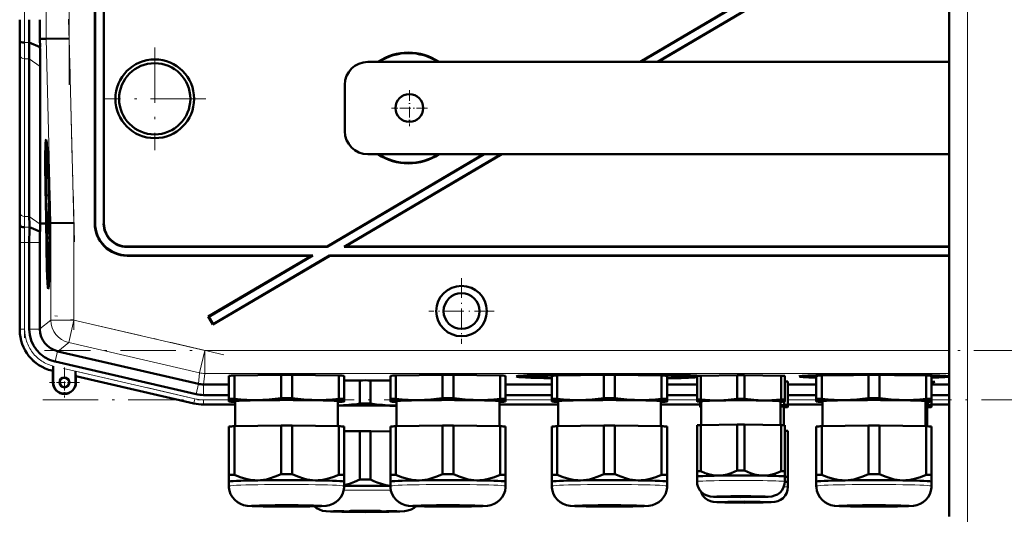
# Model space of a CAD drawing. Extents: x -1351 to 1763, y -1300 to 612.
# Tile 77 of 80: x 1260 to 1473, y 284 to 391. Entities that reach past the tile are written whole.
import ezdxf

# ---------------------------------------------------------------- set-up
doc = ezdxf.new("R2010")
doc.units = 0
doc.linetypes.add('DASHDOT', pattern=[18.5, 12, -3, 0.5, -3])

msp = doc.modelspace()

# ---------------------------------------------------------------- linework, layer by layer
at = {"color": 7, "linetype": 'DASHDOT', "lineweight": 18}
for p, q in [((1465.31, 258.23), (1465.31, 556.43)), ((1270.55, 496.55), (1270.55, 376.6)), ((1260.89, 381.55), (1260.89, 491.61)), ((1270.44, 390.81), (1271.7, 342.59)), ((1289.11, 384.67), (1289.11, 362.48)), ((1300.21, 373.58), (1278.01, 373.58)), ((1271.6, 348.78), (1271.6, 323.51)), ((1260.89, 321.75), (1260.89, 344.31)), ((1304.08, 318.12), (1267.48, 326.57)), ((1682.2, 319.07), (1265.21, 319.07)), ((1269.35, 315.15), (1300.65, 307.92)), ((1264.87, 308.36), (1682.54, 308.36))]:
    msp.add_line(p, q, dxfattribs=at)
at = {"color": 7, "lineweight": 50}
for p, q in [((1461.31, 283.08), (1461.31, 531.58)), ((1276.11, 346.57), (1276.11, 435.58)), ((1276.18, 346.64), (1276.18, 435.65)), ((1278.04, 435.65), (1278.04, 346.5)), ((1278.11, 435.58), (1278.11, 346.57)), ((1454.84, 417.26), (1394.32, 381.58)), ((1454.95, 417.25), (1394.46, 381.58)), ((1456.4, 415.94), (1398.12, 381.58)), ((1456.39, 415.86), (1398.26, 381.58)), ((1259.87, 386.15), (1259.83, 386.58)), ((1264.2, 386.58), (1265.55, 386.6)), ((1264.24, 384.78), (1264.2, 386.58)), ((1270.55, 386.66), (1265.55, 386.6)), ((1264.24, 384.78), (1261.89, 385.75)), ((1259.86, 349.51), (1259.86, 383.65)), ((1259.86, 349.51), (1259.86, 383.65)), ((1261.92, 348.09), (1261.92, 382.23)), ((1264.27, 346.58), (1264.27, 380.57)), ((1461.31, 381.58), (1335.31, 381.58)), ((1330.31, 366.58), (1330.31, 376.58)), ((1265.59, 362.94), (1265.79, 362.99)), ((1360.41, 361.58), (1326.5, 341.58)), ((1360.55, 361.58), (1326.52, 341.51)), ((1364.21, 361.58), (1330.18, 341.51)), ((1364.35, 361.58), (1330.43, 341.58)), ((1335.31, 361.58), (1461.31, 361.58)), ((1266.07, 355.49), (1266.08, 354.64)), ((1266.08, 354.64), (1266.11, 354.64)), ((1266.09, 354.69), (1266.1, 354.9)), ((1266.09, 354.69), (1266.11, 354.69)), ((1266.1, 352.99), (1266.14, 352.99)), ((1266.13, 352.27), (1266.1, 352.99)), ((1266.13, 352.27), (1266.17, 352.27)), ((1266.13, 351.78), (1266.13, 352.27)), ((1266.15, 353.52), (1266.14, 353.86)), ((1266.14, 353.03), (1266.14, 352.71)), ((1266.14, 352.71), (1266.16, 352.76)), ((1266.14, 352.71), (1266.18, 352.71)), ((1266.15, 353.67), (1266.15, 353.52)), ((1266.16, 352.83), (1266.18, 352.83)), ((1266.16, 352.76), (1266.16, 352.83)), ((1266.16, 352.76), (1266.18, 352.76)), ((1266.17, 352.32), (1266.18, 351.83)), ((1266.21, 351.55), (1266.12, 350.46)), ((1266.12, 350.05), (1266.21, 351.14)), ((1266.12, 350.46), (1266.12, 350.05)), ((1266.13, 351.78), (1266.21, 351.78)), ((1266.18, 351.83), (1266.21, 351.83)), ((1266.21, 351.55), (1266.21, 351.78)), ((1266.21, 351.55), (1266.22, 351.55)), ((1266.21, 351.14), (1266.21, 351.55)), ((1266.21, 351.14), (1266.23, 351.14)), ((1265.6, 346.6), (1265.55, 348.56)), ((1265.59, 348.56), (1265.65, 346.6)), ((1265.69, 346.6), (1265.64, 348.56)), ((1266.12, 350.05), (1266.27, 350.05)), ((1266.14, 348.53), (1266.19, 348.53)), ((1266.17, 347.83), (1266.14, 348.53)), ((1266.16, 349.8), (1266.27, 349.8)), ((1266.2, 348.67), (1266.22, 348.67)), ((1266.22, 348.18), (1266.2, 347.99)), ((1266.21, 349.8), (1266.21, 350.05)), ((1266.21, 349.61), (1266.22, 348.18)), ((1266.22, 349.61), (1266.21, 349.61)), ((1266.22, 349.61), (1266.28, 349.61)), ((1266.24, 347.78), (1266.22, 349.61)), ((1266.31, 348.57), (1266.35, 346.61)), ((1266.38, 349.08), (1266.34, 349.07)), ((1266.34, 349.07), (1266.38, 349.07)), ((1266.36, 348.06), (1266.41, 348.06)), ((1266.41, 348.06), (1266.36, 348.06)), ((1266.4, 346.61), (1266.36, 348.06)), ((1266.41, 348.06), (1266.44, 346.61)), ((1259.91, 346.15), (1259.88, 346.58)), ((1265.23, 346.59), (1264.27, 346.58)), ((1264.27, 346.43), (1264.27, 346.58)), ((1265.6, 346.59), (1265.23, 346.59)), ((1265.65, 346.6), (1265.69, 346.6)), ((1266.15, 346.79), (1266.17, 344.27)), ((1266.16, 346.79), (1266.15, 346.79)), ((1266.16, 346.79), (1266.35, 346.79)), ((1266.18, 344.91), (1266.16, 346.79)), ((1266.17, 347.83), (1266.19, 347.83)), ((1266.17, 347.33), (1266.17, 347.83)), ((1266.17, 347.33), (1266.34, 347.33)), ((1266.19, 347.88), (1266.19, 347.38)), ((1266.19, 347.38), (1266.24, 347.78)), ((1266.19, 347.38), (1266.34, 347.38)), ((1266.22, 346.74), (1266.35, 346.74)), ((1266.24, 347.78), (1266.33, 347.78)), ((1266.35, 346.61), (1266.4, 346.61)), ((1266.6, 346.61), (1266.44, 346.61)), ((1271.6, 346.67), (1266.6, 346.61)), ((1264.23, 344.8), (1261.94, 345.75)), ((1266.17, 344.27), (1266.34, 344.27)), ((1266.18, 344.32), (1266.24, 344.32)), ((1266.18, 343.73), (1266.18, 343.18)), ((1266.28, 343.73), (1266.18, 343.73)), ((1266.2, 345.21), (1266.25, 345.21)), ((1266.24, 344.81), (1266.24, 344.32)), ((1266.24, 344.32), (1266.34, 344.32)), ((1266.26, 345.56), (1266.35, 345.56)), ((1266.28, 343.73), (1266.33, 343.73)), ((1266.28, 342.92), (1266.28, 343.73)), ((1259.86, 323.43), (1259.86, 342.44)), ((1261.92, 323.63), (1261.92, 342.43)), ((1264.22, 323.72), (1264.22, 342.43)), ((1266.18, 343.18), (1266.27, 343.19)), ((1266.27, 343.19), (1266.19, 342.16)), ((1266.19, 342.16), (1266.19, 341.59)), ((1266.19, 341.59), (1266.29, 340.6)), ((1266.21, 341.88), (1266.22, 342.07)), ((1266.21, 341.88), (1266.31, 341.88)), ((1266.22, 341.7), (1266.21, 341.88)), ((1266.22, 342.07), (1266.28, 342.92)), ((1266.29, 340.94), (1266.22, 341.7)), ((1266.28, 342.92), (1266.32, 342.92)), ((1326.5, 341.58), (1283.1, 341.58)), ((1326.52, 341.51), (1326.5, 341.58)), ((1330.18, 341.51), (1330.43, 341.58)), ((1461.31, 341.58), (1330.43, 341.58)), ((1266.2, 340.57), (1266.21, 340.02)), ((1266.28, 340.57), (1266.2, 340.57)), ((1266.21, 340.02), (1266.27, 340.02)), ((1326.52, 341.51), (1283.04, 341.51)), ((1283.1, 339.58), (1323.11, 339.58)), ((1283.17, 339.65), (1323.36, 339.65)), ((1323.11, 339.58), (1300.71, 326.37)), ((1323.36, 339.65), (1300.81, 326.34)), ((1327.04, 339.58), (1301.73, 324.65)), ((1327.02, 339.65), (1301.75, 324.74)), ((1323.11, 339.58), (1323.36, 339.65)), ((1327.02, 339.65), (1461.31, 339.65)), ((1327.04, 339.58), (1327.02, 339.65)), ((1327.04, 339.58), (1461.31, 339.58)), ((1461.31, 341.51), (1330.18, 341.51)), ((1266.02, 334.14), (1266.21, 334.09)), ((1300.81, 326.34), (1300.71, 326.37)), ((1300.71, 326.37), (1301.73, 324.65)), ((1300.81, 326.34), (1301.75, 324.74)), ((1301.75, 324.74), (1301.73, 324.65)), ((1264.22, 323.72), (1264.22, 323.63)), ((1268.01, 318.87), (1268.09, 318.85)), ((1268.09, 318.85), (1298.57, 311.82)), ((1298.06, 309.57), (1267.49, 316.63)), ((1267.03, 314.62), (1266.83, 314.67)), ((1267.06, 314.65), (1267.03, 314.62)), ((1267.03, 312.12), (1267.03, 314.62)), ((1267.1, 315.67), (1267.09, 315.29)), ((1267.09, 315.29), (1267.09, 314.96)), ((1267.1, 312.12), (1267.1, 315.67)), ((1271.96, 314.55), (1271.96, 312.12)), ((1387.19, 313.89), (1387.19, 313.94)), ((1387.19, 313.94), (1387.19, 313.89)), ((1388.19, 313.94), (1388.19, 313.89)), ((1388.19, 313.89), (1388.19, 313.94)), ((1444.54, 313.79), (1444.53, 313.84)), ((1444.54, 313.84), (1444.54, 313.79)), ((1445.54, 313.79), (1445.54, 313.84)), ((1445.54, 313.84), (1445.54, 313.79)), ((1272.03, 313.47), (1271.99, 313.51)), ((1297.6, 307.56), (1272.03, 313.47)), ((1297.6, 307.56), (1272.03, 313.47)), ((1272.03, 313.47), (1272.03, 312.12)), ((1299.68, 311.69), (1299.69, 311.69)), ((1299.69, 311.69), (1305.19, 311.69)), ((1305.19, 308.52), (1305.19, 313.57)), ((1306.38, 313.62), (1316.5, 313.77)), ((1306.38, 308.57), (1306.38, 313.62)), ((1316.5, 308.72), (1316.5, 313.77)), ((1318.88, 313.77), (1329, 313.62)), ((1318.88, 308.72), (1318.88, 313.77)), ((1329, 308.57), (1329, 313.62)), ((1330.19, 308.52), (1330.19, 313.57)), ((1330.19, 312.52), (1333.55, 312.57)), ((1333.55, 307.52), (1333.55, 312.57)), ((1335.92, 312.57), (1340.19, 312.51)), ((1335.92, 307.52), (1335.92, 312.57)), ((1340.19, 308.52), (1340.19, 313.57)), ((1341.38, 313.62), (1351.5, 313.77)), ((1341.38, 308.57), (1341.38, 313.62)), ((1351.5, 308.72), (1351.5, 313.77)), ((1353.88, 313.77), (1364, 313.62)), ((1353.88, 308.72), (1353.88, 313.77)), ((1364, 308.57), (1364, 313.62)), ((1365.19, 308.52), (1365.19, 313.57)), ((1365.19, 311.69), (1375.19, 311.69)), ((1369.57, 313.41), (1369.51, 313.64)), ((1375.19, 308.52), (1375.19, 313.57)), ((1376.38, 313.62), (1386.5, 313.77)), ((1376.38, 308.57), (1376.38, 313.62)), ((1378.5, 313.65), (1378.5, 313.76)), ((1386.5, 308.72), (1386.5, 313.77)), ((1388.88, 313.77), (1399, 313.62)), ((1388.88, 308.72), (1388.88, 313.77)), ((1396.88, 313.76), (1396.88, 313.65)), ((1399, 308.57), (1399, 313.62)), ((1400.19, 308.52), (1400.19, 313.57)), ((1400.19, 311.69), (1406.69, 311.69)), ((1405.81, 313.41), (1405.87, 313.64)), ((1406.69, 308.42), (1406.69, 313.53)), ((1407.47, 313.57), (1415.41, 313.69)), ((1407.47, 308.45), (1407.47, 313.57)), ((1415.41, 308.57), (1415.41, 313.69)), ((1416.97, 313.69), (1424.91, 313.57)), ((1416.97, 308.57), (1416.97, 313.69)), ((1424.91, 308.45), (1424.91, 313.57)), ((1425.69, 308.42), (1425.69, 313.53)), ((1425.69, 311.95), (1425.69, 312.51)), ((1425.69, 311.97), (1425.69, 311.93)), ((1425.69, 311.95), (1425.69, 311.86)), ((1425.69, 311.86), (1425.69, 311.61)), ((1425.69, 309.85), (1425.69, 311.66)), ((1426.36, 307.22), (1426.36, 312.33)), ((1426.36, 311.69), (1432.54, 311.69)), ((1430.72, 313.41), (1430.67, 313.61)), ((1432.54, 308.52), (1432.54, 313.57)), ((1433.72, 313.62), (1443.85, 313.77)), ((1433.72, 308.57), (1433.72, 313.62)), ((1443.85, 308.72), (1443.85, 313.77)), ((1446.22, 313.77), (1456.35, 313.62)), ((1446.22, 308.72), (1446.22, 313.77)), ((1456.35, 308.57), (1456.35, 313.62)), ((1457.54, 308.52), (1457.54, 313.57)), ((1457.54, 311.69), (1461.31, 311.69)), ((1459.35, 313.41), (1459.4, 313.61)), ((1425.69, 309.85), (1425.69, 309.61)), ((1425.69, 309.63), (1425.69, 309.55)), ((1425.69, 308.91), (1425.69, 309.55)), ((1425.69, 309.55), (1425.69, 309.5)), ((1426.36, 310.75), (1426.36, 311.31)), ((1426.36, 310.77), (1426.36, 310.73)), ((1426.36, 310.75), (1426.36, 310.66)), ((1426.36, 310.66), (1426.36, 310.41)), ((1426.36, 308.65), (1426.36, 310.46)), ((1299.68, 309.39), (1305.19, 309.39)), ((1305.19, 308.52), (1305.19, 308.02)), ((1305.19, 308.02), (1305.19, 308)), ((1305.25, 307.98), (1305.19, 308)), ((1306.54, 302.63), (1306.54, 308.02)), ((1328.84, 308.02), (1328.84, 302.63)), ((1330.13, 307.98), (1330.19, 308)), ((1330.19, 308.02), (1330.19, 308.52)), ((1330.19, 308), (1330.19, 308.02)), ((1340.19, 308.52), (1340.19, 308.02)), ((1340.19, 308.02), (1340.19, 308)), ((1340.25, 307.98), (1340.19, 308)), ((1341.54, 302.63), (1341.54, 308.02)), ((1363.84, 308.02), (1363.84, 302.63)), ((1365.13, 307.98), (1365.19, 308)), ((1365.19, 309.39), (1375.19, 309.39)), ((1365.19, 308.02), (1365.19, 308.52)), ((1365.19, 308), (1365.19, 308.02)), ((1375.19, 308.52), (1375.19, 308.02)), ((1375.19, 308.02), (1375.19, 308)), ((1375.25, 307.98), (1375.19, 308)), ((1376.54, 302.63), (1376.54, 308.02)), ((1398.84, 308.02), (1398.84, 302.63)), ((1400.13, 307.98), (1400.19, 308)), ((1400.19, 309.39), (1406.69, 309.39)), ((1400.19, 308.02), (1400.19, 308.52)), ((1400.19, 308), (1400.19, 308.02)), ((1406.69, 308.42), (1406.69, 308.02)), ((1406.69, 308.02), (1406.69, 308)), ((1406.74, 307.99), (1406.69, 308)), ((1407.36, 307.22), (1407.36, 307.92)), ((1407.59, 308.02), (1407.59, 302.87)), ((1424.79, 302.87), (1424.79, 308.02)), ((1425.58, 307.25), (1425.58, 307.98)), ((1425.64, 307.99), (1425.69, 308)), ((1425.69, 308.02), (1425.69, 308.42)), ((1425.69, 308), (1425.69, 308.02)), ((1426.36, 309.39), (1432.54, 309.39)), ((1426.36, 308.65), (1426.36, 308.41)), ((1426.36, 308.43), (1426.36, 308.35)), ((1426.36, 307.71), (1426.36, 308.35)), ((1426.36, 308.35), (1426.36, 308.3)), ((1432.54, 308.52), (1432.54, 308.02)), ((1432.54, 308.02), (1432.54, 308)), ((1432.6, 307.98), (1432.54, 308)), ((1433.89, 302.63), (1433.89, 308.02)), ((1456.19, 308.02), (1456.19, 302.63)), ((1456.7, 307.25), (1456.7, 307.9)), ((1457.48, 307.98), (1457.54, 308)), ((1457.48, 307.22), (1457.48, 307.98)), ((1457.48, 307.71), (1457.48, 307.98)), ((1457.54, 309.39), (1461.31, 309.39)), ((1457.54, 308.02), (1457.54, 308.52)), ((1457.54, 308), (1457.54, 308.02)), ((1306.54, 307.33), (1299.68, 307.33)), ((1299.68, 307.33), (1306.54, 307.33)), ((1363.84, 307.33), (1376.54, 307.33)), ((1363.84, 307.33), (1376.54, 307.33)), ((1398.84, 307.33), (1407.36, 307.33)), ((1398.84, 307.33), (1407.36, 307.33)), ((1407.36, 307.22), (1407.36, 306.81)), ((1407.36, 306.81), (1407.36, 306.8)), ((1407.41, 306.79), (1407.36, 306.8)), ((1425.46, 302.85), (1425.46, 306.81)), ((1426.31, 306.79), (1426.36, 306.8)), ((1426.36, 307.33), (1433.89, 307.33)), ((1426.36, 307.33), (1433.89, 307.33)), ((1426.36, 306.81), (1426.36, 307.22)), ((1426.36, 306.8), (1426.36, 306.81)), ((1456.7, 307.25), (1456.19, 307.19)), ((1456.58, 302.62), (1456.58, 306.81)), ((1457.44, 306.79), (1457.48, 306.8)), ((1457.48, 307.33), (1461.31, 307.33)), ((1457.48, 307.33), (1461.31, 307.33)), ((1457.48, 306.81), (1457.48, 307.22)), ((1457.48, 306.8), (1457.48, 306.81)), ((1305.19, 302.57), (1305.19, 292.07)), ((1306.38, 302.62), (1316.5, 302.78)), ((1306.38, 302.62), (1306.38, 292.12)), ((1316.5, 302.78), (1316.5, 292.27)), ((1318.88, 302.78), (1329, 302.62)), ((1318.88, 302.78), (1318.88, 292.27)), ((1329, 302.62), (1329, 292.12)), ((1330.19, 302.57), (1330.19, 292.07)), ((1330.19, 301.53), (1333.55, 301.58)), ((1333.55, 301.58), (1333.55, 291.07)), ((1335.92, 301.58), (1340.19, 301.51)), ((1335.92, 301.58), (1335.92, 291.07)), ((1340.19, 302.57), (1340.19, 292.07)), ((1341.38, 302.62), (1351.5, 302.78)), ((1341.38, 302.62), (1341.38, 292.12)), ((1351.5, 302.78), (1351.5, 292.27)), ((1353.88, 302.78), (1364, 302.62)), ((1353.88, 302.78), (1353.88, 292.27)), ((1364, 302.62), (1364, 292.12)), ((1365.19, 302.57), (1365.19, 292.07)), ((1375.19, 302.57), (1375.19, 292.07)), ((1376.38, 302.62), (1386.5, 302.78)), ((1376.38, 302.62), (1376.38, 292.12)), ((1386.5, 302.78), (1386.5, 292.27)), ((1388.88, 302.78), (1399, 302.62)), ((1388.88, 302.78), (1388.88, 292.27)), ((1399, 302.62), (1399, 292.12)), ((1400.19, 302.57), (1400.19, 292.07)), ((1406.69, 302.84), (1406.69, 292.88)), ((1407.47, 302.87), (1415.41, 302.99)), ((1407.47, 302.87), (1407.47, 292.91)), ((1415.41, 302.99), (1415.41, 293.04)), ((1416.97, 302.99), (1424.91, 302.87)), ((1416.97, 302.99), (1416.97, 293.04)), ((1424.91, 302.87), (1424.91, 292.91)), ((1425.69, 302.84), (1425.69, 292.88)), ((1426.36, 301.64), (1426.36, 291.68)), ((1432.54, 302.57), (1432.54, 292.07)), ((1433.72, 302.62), (1443.85, 302.78)), ((1433.72, 302.62), (1433.72, 292.12)), ((1443.85, 302.78), (1443.85, 292.27)), ((1446.22, 302.78), (1456.35, 302.62)), ((1446.22, 302.78), (1446.22, 292.27)), ((1456.35, 302.62), (1456.35, 292.12)), ((1457.54, 302.57), (1457.54, 292.07)), ((1406.69, 292.88), (1406.69, 291.71)), ((1425.69, 291.71), (1425.69, 292.88)), ((1305.19, 292.07), (1305.19, 290.61)), ((1305.19, 289.66), (1305.19, 290.61)), ((1330.19, 290.61), (1330.19, 292.07)), ((1330.19, 290.61), (1330.19, 289.66)), ((1330.19, 290.61), (1330.19, 290.61)), ((1330.19, 290.6), (1330.19, 290.61)), ((1340.19, 292.07), (1340.19, 290.61)), ((1340.19, 289.66), (1340.19, 290.61)), ((1365.19, 290.61), (1365.19, 292.07)), ((1365.19, 290.61), (1365.19, 289.66)), ((1365.19, 290.61), (1365.19, 290.61)), ((1365.19, 290.6), (1365.19, 290.61)), ((1375.19, 292.07), (1375.19, 290.61)), ((1375.19, 289.66), (1375.19, 290.61)), ((1400.19, 290.61), (1400.19, 292.07)), ((1400.19, 290.61), (1400.19, 289.66)), ((1400.19, 290.61), (1400.19, 290.61)), ((1400.19, 290.6), (1400.19, 290.61)), ((1406.69, 291.71), (1406.69, 290.62)), ((1425.69, 290.62), (1425.69, 291.71)), ((1425.69, 291.71), (1425.69, 291.71)), ((1425.69, 291.7), (1425.69, 291.71)), ((1426.36, 290.51), (1426.36, 291.68)), ((1426.36, 289.42), (1426.36, 290.51)), ((1426.36, 290.51), (1426.36, 290.51)), ((1426.36, 290.5), (1426.36, 290.51)), ((1432.54, 292.07), (1432.54, 290.61)), ((1432.54, 289.66), (1432.54, 290.61)), ((1457.53, 290.6), (1457.54, 290.61)), ((1457.54, 290.61), (1457.54, 292.07)), ((1457.54, 290.61), (1457.54, 289.66)), ((1457.54, 290.61), (1457.54, 290.61))]:
    msp.add_line(p, q, dxfattribs=at)
at = {"color": 7, "lineweight": 18}
for p, q in [((1465.31, 283.08), (1465.31, 531.58)), ((1265.55, 486.56), (1265.55, 386.6)), ((1270.55, 386.66), (1270.55, 486.49)), ((1265.55, 386.6), (1266.6, 346.61)), ((1271.6, 346.67), (1270.55, 386.66)), ((1261.89, 385.75), (1260.87, 385.75)), ((1259.89, 382.92), (1259.89, 348.77)), ((1261.92, 382.23), (1260.89, 382.23)), ((1260.89, 348.09), (1260.89, 382.23)), ((1264.27, 380.57), (1261.92, 382.23)), ((1261.92, 348.09), (1260.89, 348.09)), ((1264.27, 346.43), (1261.92, 348.09)), ((1259.88, 346.58), (1259.83, 346.58)), ((1266.6, 346.61), (1266.6, 325.61)), ((1271.6, 325.61), (1271.6, 346.67)), ((1276.11, 346.57), (1276.18, 346.64)), ((1278.11, 346.57), (1278.04, 346.5)), ((1261.94, 345.75), (1260.91, 345.75)), ((1259.89, 342.43), (1259.86, 342.43)), ((1260.89, 342.43), (1259.89, 342.43)), ((1259.89, 323.63), (1259.89, 342.43)), ((1260.89, 342.43), (1261.92, 342.43)), ((1260.89, 323.63), (1260.89, 342.43)), ((1264.22, 342.43), (1261.92, 342.43)), ((1283.04, 341.51), (1283.1, 341.58)), ((1283.1, 339.58), (1283.17, 339.65)), ((1266.6, 325.61), (1264.22, 323.72)), ((1266.6, 325.61), (1271.6, 325.61)), ((1271.6, 325.61), (1270.47, 320.74)), ((1299.96, 319.07), (1271.6, 325.61)), ((1259.89, 323.63), (1259.86, 323.63)), ((1259.89, 323.63), (1260.89, 323.63)), ((1264.22, 323.63), (1261.92, 323.63)), ((1268.09, 318.85), (1270.47, 320.74)), ((1298.84, 314.2), (1270.47, 320.74)), ((1268.01, 318.87), (1267.49, 316.63)), ((1299.96, 319.07), (1298.84, 314.2)), ((1299.96, 319.07), (1299.96, 314.07)), ((1299.96, 319.07), (1461.31, 319.07)), ((1267.03, 314.66), (1267.03, 314.62)), ((1267.06, 314.65), (1267.03, 314.66)), ((1297.83, 308.57), (1271.96, 314.55)), ((1298.84, 314.2), (1298.57, 311.82)), ((1299.69, 311.69), (1299.96, 314.07)), ((1461.31, 314.07), (1299.96, 314.07)), ((1267.1, 312.12), (1267.03, 312.12)), ((1271.96, 312.12), (1272.03, 312.12)), ((1271.99, 313.51), (1297.61, 307.6)), ((1298.58, 311.81), (1298.06, 309.57)), ((1299.68, 311.69), (1299.68, 309.39)), ((1297.61, 307.6), (1297.6, 307.56)), ((1297.61, 307.6), (1297.83, 308.57)), ((1299.68, 308.36), (1305.19, 308.36)), ((1299.68, 307.36), (1299.68, 308.36)), ((1365.19, 308.36), (1375.19, 308.36)), ((1400.19, 308.36), (1406.69, 308.36)), ((1426.36, 308.36), (1432.54, 308.36)), ((1457.54, 308.36), (1461.31, 308.36)), ((1299.68, 307.36), (1306.54, 307.36)), ((1299.68, 307.36), (1299.68, 307.33)), ((1363.84, 307.36), (1376.54, 307.36)), ((1398.84, 307.36), (1407.36, 307.36)), ((1426.36, 307.36), (1433.89, 307.36)), ((1457.48, 307.36), (1461.31, 307.36))]:
    msp.add_line(p, q, dxfattribs=at)
at = {"color": 7, "linetype": 'DASHDOT', "lineweight": 18, "ltscale": 0.195001}
for p, q in [((1344.31, 375.48), (1344.31, 367.68)), ((1348.21, 371.58), (1340.41, 371.58))]:
    msp.add_line(p, q, dxfattribs=at)
at = {"color": 7, "linetype": 'DASHDOT', "lineweight": 18, "ltscale": 0.355368}
msp.add_line((1355.62, 334.68), (1355.62, 320.47), dxfattribs=at)
at = {"color": 7, "linetype": 'DASHDOT', "lineweight": 18, "ltscale": 0.355365}
msp.add_line((1362.73, 327.58), (1348.51, 327.58), dxfattribs=at)
at = {"color": 7, "linetype": 'DASHDOT', "lineweight": 18, "ltscale": 0.1625}
for p, q in [((1269.53, 315.37), (1269.53, 308.87)), ((1272.78, 312.12), (1266.28, 312.12))]:
    msp.add_line(p, q, dxfattribs=at)
at = {"color": 7, "lineweight": 50}
for points in [[(1266.11, 354.25), (1266.11, 354.2), (1266.1, 354.04), (1266.09, 352.98)], [(1266.09, 352.98), (1266.12, 351.92), (1266.13, 351.78)], [(1266.1, 352.99), (1266.11, 353.69), (1266.11, 353.74), (1266.12, 353.75)], [(1266.13, 354.14), (1266.12, 354.23), (1266.11, 354.25)], [(1266.12, 353.75), (1266.12, 353.73), (1266.13, 353.51), (1266.14, 353.03)], [(1266.13, 348.53), (1266.16, 347.47), (1266.17, 347.33)], [(1266.16, 349.8), (1266.14, 349.69), (1266.14, 349.51)], [(1266.14, 348.53), (1266.15, 349.2), (1266.16, 349.31)], [(1266.2, 348.67), (1266.17, 349.71), (1266.16, 349.78), (1266.16, 349.8)], [(1266.16, 349.31), (1266.17, 349.2), (1266.19, 348.54)], [(1266.22, 346.74), (1266.21, 346.56), (1266.19, 345.67)], [(1266.2, 345.21), (1266.22, 346.17), (1266.22, 346.23), (1266.23, 346.25)], [(1266.26, 345.56), (1266.24, 346.52), (1266.23, 346.69), (1266.22, 346.74)], [(1266.23, 346.25), (1266.24, 346.13), (1266.25, 345.55)], [(1266.24, 344.32), (1266.26, 344.83), (1266.26, 345.56)], [(1266.25, 345.55), (1266.24, 344.88), (1266.24, 344.83), (1266.24, 344.81)], [(1267.09, 314.96), (1267.07, 314.67), (1267.06, 314.65), (1267.06, 314.65)], [(1311.44, 308.3), (1310.26, 308.3), (1309.08, 308.34), (1307.74, 308.43), (1306.38, 308.57)], [(1316.5, 308.72), (1315.22, 308.55), (1313.95, 308.43), (1312.7, 308.34), (1311.44, 308.3)], [(1323.94, 308.3), (1322.68, 308.34), (1321.43, 308.43), (1320.16, 308.55), (1318.88, 308.72)], [(1329, 308.57), (1327.64, 308.43), (1326.3, 308.34), (1325.12, 308.3), (1323.94, 308.3)], [(1340.99, 307.1), (1339.73, 307.14), (1338.47, 307.23), (1337.21, 307.35), (1335.92, 307.52)], [(1346.44, 308.3), (1345.26, 308.3), (1344.08, 308.34), (1342.74, 308.43), (1341.38, 308.57)], [(1351.5, 308.72), (1350.22, 308.55), (1348.95, 308.43), (1347.7, 308.34), (1346.44, 308.3)], [(1358.94, 308.3), (1357.68, 308.34), (1356.43, 308.43), (1355.16, 308.55), (1353.88, 308.72)], [(1364, 308.57), (1362.64, 308.43), (1361.3, 308.34), (1360.12, 308.3), (1358.94, 308.3)], [(1381.44, 308.3), (1380.26, 308.3), (1379.08, 308.34), (1377.74, 308.43), (1376.38, 308.57)], [(1386.5, 308.72), (1385.22, 308.55), (1383.95, 308.43), (1382.7, 308.34), (1381.44, 308.3)], [(1393.94, 308.3), (1392.68, 308.34), (1391.43, 308.43), (1390.16, 308.55), (1388.88, 308.72)], [(1399, 308.57), (1397.64, 308.43), (1396.3, 308.34), (1395.12, 308.3), (1393.94, 308.3)], [(1411.44, 308.23), (1409.47, 308.27), (1407.47, 308.45)], [(1415.41, 308.57), (1413.41, 308.33), (1411.44, 308.23)], [(1420.94, 308.23), (1418.97, 308.33), (1416.97, 308.57)], [(1424.91, 308.45), (1422.91, 308.27), (1420.94, 308.23)], [(1438.79, 308.3), (1437.61, 308.3), (1436.43, 308.34), (1435.08, 308.43), (1433.72, 308.57)], [(1443.85, 308.72), (1442.57, 308.55), (1441.3, 308.43), (1440.04, 308.34), (1438.79, 308.3)], [(1451.29, 308.3), (1450.03, 308.34), (1448.77, 308.43), (1447.51, 308.55), (1446.22, 308.72)], [(1456.35, 308.57), (1454.99, 308.43), (1453.64, 308.34), (1452.47, 308.3), (1451.29, 308.3)], [(1411.44, 291.93), (1410.44, 291.98), (1409.44, 292.17), (1408.45, 292.49), (1407.47, 292.91)], [(1415.41, 293.04), (1414.76, 292.72), (1414.1, 292.45), (1413.22, 292.17), (1412.33, 291.99), (1411.44, 291.93)], [(1420.94, 291.93), (1420.05, 291.99), (1419.16, 292.17), (1418.28, 292.45), (1417.63, 292.72), (1416.97, 293.04)], [(1424.91, 292.91), (1423.93, 292.49), (1422.94, 292.17), (1421.94, 291.98), (1420.94, 291.93)], [(1311.44, 290.9), (1310.82, 290.91), (1310.19, 290.96), (1309.54, 291.06), (1308.89, 291.2), (1307.63, 291.59), (1306.38, 292.12)], [(1316.5, 292.27), (1315.25, 291.7), (1313.99, 291.28), (1313.34, 291.11), (1312.68, 291), (1312.06, 290.93), (1311.44, 290.9)], [(1323.94, 290.9), (1323.32, 290.93), (1322.7, 291), (1322.05, 291.11), (1321.39, 291.28), (1320.13, 291.7), (1318.88, 292.27)], [(1329, 292.12), (1327.75, 291.59), (1326.49, 291.2), (1325.84, 291.06), (1325.19, 290.96), (1324.57, 290.91), (1323.94, 290.9)], [(1333.55, 291.07), (1332.43, 290.56), (1331.31, 290.16), (1330.19, 289.88)], [(1340.19, 289.74), (1339.24, 289.89), (1338.29, 290.12), (1337.34, 290.44), (1336.63, 290.74), (1335.92, 291.07)], [(1346.44, 290.9), (1345.82, 290.91), (1345.19, 290.96), (1344.54, 291.06), (1343.89, 291.2), (1342.63, 291.59), (1341.38, 292.12)], [(1351.5, 292.27), (1350.25, 291.7), (1348.99, 291.28), (1348.34, 291.11), (1347.68, 291), (1347.06, 290.93), (1346.44, 290.9)], [(1358.94, 290.9), (1358.32, 290.93), (1357.7, 291), (1357.05, 291.11), (1356.39, 291.28), (1355.13, 291.7), (1353.88, 292.27)], [(1364, 292.12), (1362.75, 291.59), (1361.49, 291.2), (1360.84, 291.06), (1360.19, 290.96), (1359.57, 290.91), (1358.94, 290.9)], [(1381.44, 290.9), (1380.82, 290.91), (1380.19, 290.96), (1379.54, 291.06), (1378.89, 291.2), (1377.63, 291.59), (1376.38, 292.12)], [(1386.5, 292.27), (1385.25, 291.7), (1383.99, 291.28), (1383.34, 291.11), (1382.68, 291), (1382.06, 290.93), (1381.44, 290.9)], [(1393.94, 290.9), (1393.32, 290.93), (1392.7, 291), (1392.05, 291.11), (1391.39, 291.28), (1390.13, 291.7), (1388.88, 292.27)], [(1399, 292.12), (1397.75, 291.59), (1396.49, 291.2), (1395.84, 291.06), (1395.19, 290.96), (1394.57, 290.91), (1393.94, 290.9)], [(1416.19, 287.26), (1412.06, 287.3), (1410.27, 287.36), (1409.5, 287.43), (1408.89, 287.58), (1408.27, 287.86), (1407.71, 288.27), (1407.26, 288.79), (1406.93, 289.39), (1406.74, 290.05), (1406.69, 290.62)], [(1416.19, 287.26), (1420.32, 287.3), (1422.11, 287.36), (1422.89, 287.43), (1423.49, 287.58), (1424.11, 287.86), (1424.67, 288.27), (1425.12, 288.79), (1425.45, 289.39), (1425.64, 290.05), (1425.69, 290.62)], [(1438.79, 290.9), (1438.16, 290.91), (1437.54, 290.96), (1436.89, 291.06), (1436.24, 291.2), (1434.98, 291.59), (1433.72, 292.12)], [(1443.85, 292.27), (1442.59, 291.7), (1441.33, 291.28), (1440.68, 291.11), (1440.03, 291), (1439.41, 290.93), (1438.79, 290.9)], [(1451.29, 290.9), (1450.66, 290.93), (1450.04, 291), (1449.39, 291.11), (1448.74, 291.28), (1447.48, 291.7), (1446.22, 292.27)], [(1456.35, 292.12), (1455.09, 291.59), (1453.83, 291.2), (1453.18, 291.06), (1452.53, 290.96), (1451.91, 290.91), (1451.29, 290.9)], [(1317.69, 285.21), (1312.61, 285.25), (1310.22, 285.32), (1309.14, 285.4), (1308.38, 285.54), (1307.69, 285.79), (1307.02, 286.17), (1306.44, 286.66), (1305.95, 287.24), (1305.57, 287.9), (1305.32, 288.61), (1305.2, 289.36), (1305.19, 289.66)], [(1317.69, 285.21), (1322.77, 285.25), (1325.16, 285.32), (1326.24, 285.4), (1327, 285.54), (1327.7, 285.79), (1328.36, 286.17), (1328.94, 286.66), (1329.43, 287.24), (1329.81, 287.9), (1330.06, 288.61), (1330.18, 289.36), (1330.19, 289.66)], [(1352.69, 285.21), (1347.61, 285.25), (1345.22, 285.32), (1344.14, 285.4), (1343.38, 285.54), (1342.69, 285.79), (1342.02, 286.17), (1341.44, 286.66), (1340.95, 287.24), (1340.57, 287.9), (1340.32, 288.61), (1340.2, 289.36), (1340.19, 289.66)], [(1352.69, 285.21), (1357.77, 285.25), (1360.16, 285.32), (1361.24, 285.4), (1362, 285.54), (1362.7, 285.79), (1363.36, 286.17), (1363.94, 286.66), (1364.43, 287.24), (1364.81, 287.9), (1365.06, 288.61), (1365.18, 289.36), (1365.19, 289.66)], [(1387.69, 285.21), (1382.61, 285.25), (1380.22, 285.32), (1379.14, 285.4), (1378.38, 285.54), (1377.69, 285.79), (1377.02, 286.17), (1376.44, 286.66), (1375.95, 287.24), (1375.57, 287.9), (1375.32, 288.61), (1375.2, 289.36), (1375.19, 289.66)], [(1387.69, 285.21), (1392.77, 285.25), (1395.16, 285.32), (1396.24, 285.4), (1397, 285.54), (1397.7, 285.79), (1398.36, 286.17), (1398.94, 286.66), (1399.43, 287.24), (1399.81, 287.9), (1400.06, 288.61), (1400.18, 289.36), (1400.19, 289.66)], [(1416.86, 286.06), (1412.71, 286.1), (1410.97, 286.16), (1410.19, 286.23), (1409.61, 286.36), (1408.97, 286.64), (1408.41, 287.05), (1407.95, 287.57), (1407.61, 288.17), (1407.5, 288.5)], [(1416.86, 286.06), (1420.99, 286.1), (1422.78, 286.16), (1423.55, 286.23), (1424.16, 286.37), (1424.78, 286.66), (1425.34, 287.07), (1425.79, 287.59), (1426.12, 288.19), (1426.31, 288.85), (1426.36, 289.42)], [(1445.04, 285.21), (1439.96, 285.25), (1437.56, 285.32), (1436.49, 285.4), (1435.72, 285.54), (1435.03, 285.79), (1434.37, 286.17), (1433.78, 286.66), (1433.29, 287.24), (1432.92, 287.9), (1432.67, 288.61), (1432.55, 289.36), (1432.54, 289.66)], [(1445.04, 285.21), (1450.11, 285.25), (1452.51, 285.32), (1453.58, 285.4), (1454.35, 285.54), (1455.04, 285.79), (1455.71, 286.17), (1456.29, 286.66), (1456.78, 287.24), (1457.15, 287.9), (1457.4, 288.61), (1457.52, 289.36), (1457.54, 289.66)], [(1334.74, 284.01), (1329.65, 284.05), (1327.25, 284.12), (1326.25, 284.2), (1325.51, 284.32), (1324.83, 284.55), (1324.17, 284.9), (1323.68, 285.27)], [(1334.74, 284.01), (1339.83, 284.05), (1342.23, 284.13), (1343.24, 284.2), (1343.99, 284.33), (1344.67, 284.56), (1345.34, 284.92), (1345.82, 285.3)]]:
    msp.add_lwpolyline(points, dxfattribs=at)
for centre, radius in [((1289.11, 373.58), 8.54), ((1289.11, 373.58), 7.72), ((1344.31, 371.58), 3), ((1355.62, 327.58), 5.47), ((1355.62, 327.58), 3.88), ((1269.53, 312.12), 1.07), ((1269.53, 312.12), 1)]:
    msp.add_circle(centre, radius, dxfattribs=at)
for centre, radius, start, end in [((912.78, 390.63), 347.08, 359.3309, 0.0147), ((841.85, 390.61), 420.07, 359.3362, 0.0142), ((738.31, 390.68), 525.91, 359.5531, 0.0043), ((1052.5, 383.4), 207.36, 0.0695, 0.8788), ((1011.41, 381.93), 250.51, 0.0685, 0.8723), ((962.88, 380.22), 301.39, 0.0679, 0.8668), ((1344.11, 371.58), 12, 56.4427, 123.5573), ((1344.11, 371.58), 11.9, 57.2111, 122.7889), ((1335.31, 376.58), 5, 90, 180), ((1335.31, 366.58), 5, 180, 270), ((1265.65, 362.88), 0.0805, 131.3824, 175.1607), ((1344.11, 371.58), 12, 236.4427, 303.5573), ((1344.11, 371.58), 11.9, 237.2111, 302.7889), ((1265.96, 354.69), 0.129, 340.7839, 4.1342), ((1293.14, 353.12), 26.99, 179.3878, 180.6002), ((1263.31, 352.55), 2.88, 355.3642, 0.8659), ((1261.24, 352.21), 4.95, 355.5549, 0.5649), ((1052.64, 349.76), 207.22, 359.1215, 359.9313), ((1472.51, 349.76), 212.65, 180.0672, 180.8563), ((1431.21, 348.29), 169.29, 180.0674, 180.8603), ((1296.7, 348.92), 30.57, 178.907, 180.7397), ((1248.23, 348.28), 17.96, 358.714, 0.8172), ((1232.83, 348.36), 33.37, 359.353, 0.5324), ((912.27, 342.52), 347.59, 359.9857, 0.6685), ((1617.19, 342.52), 357.33, 179.3489, 180.0131), ((1379.04, 343.45), 114.81, 178.509, 179.3265), ((1283.1, 346.57), 6.99, 179.9842, 270.0158), ((1283.17, 346.64), 6.99, 179.9842, 270.0158), ((1283.03, 346.5), 5, 179.9843, 270.0157), ((1283.1, 346.57), 5, 179.9843, 270.0157), ((1546.32, 342.5), 284.4, 179.3457, 180.0134), ((1464.61, 342.49), 200.39, 179.3393, 180.0144), ((1266.05, 344.31), 0.129, 340.7839, 4.1342), ((1207.92, 346.17), 58.27, 358.7578, 359.5115), ((1244.25, 345.24), 21.94, 357.5981, 359.9187), ((1268.85, 323.43), 8.99, 179.9916, 257.0084), ((1269.1, 323.63), 7.18, 179.9917, 257.0084), ((1269.22, 323.73), 5, 181.055, 255.9535), ((1269.53, 312.12), 2.5, 180, 360), ((1269.53, 312.12), 2.43, 180, 360), ((1299.68, 316.58), 7.19, 257.0007, 269.9996), ((1299.68, 316.58), 9.25, 257.0008, 269.9996), ((1299.68, 316.58), 9.25, 257.0007, 269.9996), ((1327.73, 346.22), 39.13, 271.6211, 278.5521), ((1341.52, 342.13), 35.03, 269.1343, 270.0373), ((1421.42, 342.09), 35.08, 275.5196, 276.8228)]:
    msp.add_arc(centre, radius, start, end, dxfattribs=at)
at = {"color": 7, "lineweight": 18}
for centre, radius, start, end in [((876.29, 390.62), 383.61, 359.3319, 0.0146), ((842.09, 390.61), 418.8, 359.3343, 0.0144), ((1030.8, 382.64), 229.1, 0.0694, 0.8776), ((1010.98, 381.93), 249.92, 0.0689, 0.8746), ((1450.81, 349), 190.91, 180.0672, 180.8551), ((1430.88, 348.29), 169.99, 180.0672, 180.857), ((1580.72, 342.51), 320.83, 179.3498, 180.013), ((1546.52, 342.5), 285.63, 179.3484, 180.0131), ((1269.11, 323.63), 9.21, 179.995, 257.0049), ((1269.07, 323.63), 8.17, 179.9533, 198.521), ((1269.04, 323.59), 8.13, 198.374, 217.9741), ((1269.06, 323.58), 8.15, 217.7959, 237.3863), ((1269.09, 323.6), 8.18, 237.2765, 255.8645), ((1299.96, 319.07), 5, 257, 270), ((1299.68, 316.58), 9.21, 257.0008, 269.9996), ((1299.68, 316.56), 8.2, 256.9878, 270.0122)]:
    msp.add_arc(centre, radius, start, end, dxfattribs=at)
at = {"color": 7, "lineweight": 50}
for centre, major_axis, ratio, start_param, end_param in [((1260.87, 386.16), (1, 0), 0.414255, 3.173659, 4.709544), ((1265.97, 348.59), (-0.42, 16.16), 0.026173, 6.280576, 7.855052), ((1265.97, 348.5), (0.38, -14.44), 0.026173, 3.226889, 4.707021), ((1265.97, 348.59), (-0.42, 16.16), 0.026173, 4.741634, 6.280576), ((1265.97, 348.5), (0.38, -14.44), 0.026173, 1.609988, 3.148207), ((1265.97, 348.59), (-0.33, 12.78), 0.026173, 6.282843, 7.855052), ((1265.97, 348.59), (-0.33, 12.78), 0.026173, 4.710405, 6.280451), ((1260.91, 346.16), (1, 0), 0.414215, 3.173659, 4.709549), ((1266.01, 348.57), (0.14, -16.16), 0.026177, 4.834429, 4.834737), ((1266.02, 348.55), (0, -16.16), 0.026176, 4.834208, 6.285691), ((1266.02, 348.6), (0, 14.46), 0.026176, 1.709834, 3.133726), ((1266.02, 348.56), (0, -12.78), 0.026176, 4.866384, 6.285706), ((1266.02, 348.55), (0, -16.16), 0.026176, 0.002506, 1.449971), ((1266.02, 348.56), (0, -12.78), 0.026176, 0.00252, 1.417487), ((1266.02, 348.6), (0, 14.46), 0.026176, 3.133726, 4.574036), ((1266.49, 348.57), (0.09, -10.11), 0.026177, 4.834336, 4.888689), ((1266.49, 348.57), (0.09, -10.11), 0.026177, 5.150868, 5.21111), ((1271.99, 314.54), (0, -1.03), 0.034024, 4.704525, 6.240414), ((1387.69, 313.41), (-20.18, 0), 0.026177, 4.73717, 6.280911), ((1387.69, 313.41), (-18.12, 0), 0.026177, 4.739988, 6.290255), ((1387.69, 313.41), (-16.2, 0), 0.026177, 4.712389, 6.280893), ((1387.69, 313.41), (-16.2, 0), 0.026177, 3.143885, 4.712389), ((1387.69, 313.41), (-20.18, 0), 0.026177, 3.412889, 4.687608), ((1387.69, 313.41), (-18.12, 0), 0.026177, 3.134523, 4.68479), ((1445.04, 313.41), (-16.2, 0), 0.026177, 4.743253, 6.280915), ((1445.04, 313.41), (-14.31, 0), 0.026177, 4.747325, 6.290253), ((1445.04, 313.41), (-16.2, 0), 0.026177, 3.143863, 4.681525), ((1445.04, 313.41), (-14.31, 0), 0.026177, 3.134525, 4.677453), ((1299.69, 316.69), (4.97, -0.57), 0.999653, 4.598982, 4.823231), ((1317.69, 313.41), (13.8, 0), 0.026177, 2.531934, 2.704054), ((1317.69, 313.41), (13.8, 0), 0.026177, 1.484737, 1.656856), ((1317.69, 313.41), (13.8, 0), 0.026177, 0.437539, 0.609658), ((1334.74, 312.21), (13.8, 0), 0.026177, 1.484737, 1.656856), ((1352.69, 313.41), (13.8, 0), 0.026177, 2.531934, 2.704054), ((1352.69, 313.41), (13.8, 0), 0.026177, 1.484737, 1.656856), ((1352.69, 313.41), (13.8, 0), 0.026177, 0.437539, 0.609658), ((1387.69, 313.41), (-20.18, 0), 0.026177, 6.280911, 7.185931), ((1387.69, 313.41), (-18.12, 0), 0.026177, 0.00707, 0.809447), ((1387.69, 313.41), (-16.2, 0), 0.026177, 6.280893, 6.972835), ((1387.69, 313.41), (13.8, 0), 0.026177, 2.531934, 2.704054), ((1387.69, 313.41), (13.8, 0), 0.026177, 1.484737, 1.656856), ((1387.69, 313.41), (13.8, 0), 0.026177, 0.437539, 0.609658), ((1387.69, 313.41), (-16.2, 0), 0.026177, 2.451943, 3.143885), ((1387.69, 313.41), (-18.12, 0), 0.026177, 2.332146, 3.134523), ((1387.69, 313.41), (-20.18, 0), 0.026177, 2.238847, 2.798023), ((1416.19, 313.41), (10.55, 0), 0.026177, 2.544333, 2.691654), ((1416.19, 313.41), (10.55, 0), 0.026177, 1.497136, 1.644457), ((1416.19, 313.41), (10.55, 0), 0.026177, 0.449938, 0.597259), ((1416.86, 312.21), (10.55, 0), 0.026177, 0.449938, 0.579038), ((1445.04, 313.41), (-16.2, 0), 0.026177, 6.280915, 6.972834), ((1445.04, 313.41), (-14.31, 0), 0.026177, 0.007067, 0.509052), ((1445.04, 313.41), (-12.82, 0), 0.026177, 6.058206, 6.280893), ((1445.04, 313.41), (-12.82, 0), 0.026177, 6.280893, 6.508165), ((1445.04, 313.41), (13.8, 0), 0.026177, 2.531934, 2.704054), ((1445.04, 313.41), (-12.82, 0), 0.026177, 5.009833, 5.462144), ((1445.04, 313.41), (13.8, 0), 0.026177, 1.484737, 1.656856), ((1445.04, 313.41), (-12.82, 0), 0.026177, 3.962634, 4.414945), ((1445.04, 313.41), (13.8, 0), 0.026177, 0.437539, 0.609658), ((1445.04, 313.41), (-12.82, 0), 0.026177, 3.143885, 3.366572), ((1445.04, 313.41), (-16.2, 0), 0.026177, 2.451944, 3.143863), ((1445.04, 313.41), (-12.82, 0), 0.026177, 2.916613, 3.143885), ((1445.04, 313.41), (-14.31, 0), 0.026177, 2.632541, 3.134525), ((1447.91, 312.21), (-10.3, 0), 0.026177, 3.143885, 3.505634), ((1447.91, 312.21), (-10.3, 0), 0.026177, 2.777551, 3.143885), ((1317.69, 308.36), (-13.8, 0), 0.026177, 5.673527, 5.845646), ((1317.69, 308.02), (12.5, 0), 0.026177, 6.185296, 9.424778), ((1317.69, 308.02), (12.5, 0), 0.026177, 3.141593, 3.239482), ((1317.69, 308.02), (12.5, 0), 0.026177, 3.239482, 3.610643), ((1317.69, 308.02), (11.15, 0), 0.026177, 0, 3.141593), ((1317.69, 308.36), (-13.8, 0), 0.026177, 4.626329, 4.798449), ((1317.69, 308.02), (12.5, 0), 0.026177, 5.814135, 6.185296), ((1317.69, 308.36), (-13.8, 0), 0.026177, 3.579132, 3.751251), ((1334.74, 307.16), (-13.8, 0), 0.026177, 4.626329, 4.798449), ((1352.69, 308.36), (-13.8, 0), 0.026177, 5.673527, 5.845646), ((1352.69, 308.02), (12.5, 0), 0.026177, 6.185296, 9.424778), ((1352.69, 308.02), (12.5, 0), 0.026177, 3.141593, 3.239482), ((1352.69, 308.02), (12.5, 0), 0.026177, 3.239482, 3.610643), ((1352.69, 308.02), (11.15, 0), 0.026177, 0, 3.141593), ((1352.69, 308.36), (-13.8, 0), 0.026177, 4.626329, 4.798449), ((1352.69, 308.02), (12.5, 0), 0.026177, 5.814135, 6.185296), ((1352.69, 308.36), (-13.8, 0), 0.026177, 3.579132, 3.751251), ((1387.69, 308.36), (-13.8, 0), 0.026177, 5.673527, 5.845646), ((1387.69, 308.02), (12.5, 0), 0.026177, 6.185296, 9.424778), ((1387.69, 308.02), (12.5, 0), 0.026177, 3.141593, 3.239482), ((1387.69, 308.02), (12.5, 0), 0.026177, 3.239482, 3.610643), ((1387.69, 308.02), (11.15, 0), 0.026177, 0, 3.141593), ((1387.69, 308.36), (-13.8, 0), 0.026177, 4.626329, 4.798449), ((1387.69, 308.02), (12.5, 0), 0.026177, 5.814135, 6.185296), ((1387.69, 308.36), (-13.8, 0), 0.026177, 3.579132, 3.751251), ((1416.19, 308.3), (-10.55, 0), 0.026177, 5.685926, 5.833247), ((1416.19, 308.02), (9.5, 0), 0.026177, 1.047198, 3.141593), ((1416.19, 308.02), (9.5, 0), 0.026177, 3.141593, 3.239479), ((1416.19, 308.02), (9.5, 0), 0.026177, 3.239479, 3.580474), ((1416.19, 308.02), (8.6, 0), 0.026177, 0, 3.141593), ((1416.19, 308.3), (-10.55, 0), 0.026177, 4.638729, 4.786049), ((1416.19, 308.02), (9.5, 0), 0.026177, 6.185299, 7.330383), ((1416.19, 308.02), (9.5, 0), 0.026177, 5.844304, 6.185299), ((1416.19, 308.3), (-10.55, 0), 0.026177, 3.591531, 3.738852), ((1445.04, 308.36), (-13.8, 0), 0.026177, 5.673527, 5.845646), ((1445.04, 308.02), (12.5, 0), 0.026177, 6.185296, 9.424778), ((1445.04, 308.02), (12.5, 0), 0.026177, 3.141593, 3.239482), ((1445.04, 308.02), (12.5, 0), 0.026177, 3.239482, 3.610643), ((1445.04, 308.02), (11.15, 0), 0.026177, 0, 3.141593), ((1445.04, 308.36), (-13.8, 0), 0.026177, 4.626329, 4.798449), ((1445.04, 308.02), (12.5, 0), 0.026177, 5.814135, 6.185296), ((1445.04, 308.36), (-13.8, 0), 0.026177, 3.579132, 3.751251), ((1334.74, 306.82), (12.5, 0), 0.026177, 0.995399, 2.062164), ((1334.74, 306.82), (11.15, 0), 0.026177, 0.914669, 2.12817), ((1416.86, 307.1), (-10.55, 0), 0.026177, 5.785413, 5.833247), ((1416.86, 306.81), (9.5, 0), 0.026177, 2.920982, 3.141593), ((1416.86, 306.81), (9.5, 0), 0.026177, 3.141593, 3.239479), ((1416.86, 306.81), (9.5, 0), 0.026177, 3.239479, 3.362301), ((1416.86, 306.81), (9.5, 0), 0.026177, 6.185299, 6.866293), ((1416.86, 306.81), (8.6, 0), 0.026177, 0, 0.397269), ((1416.86, 306.81), (9.5, 0), 0.026177, 5.844304, 6.185299), ((1416.86, 307.1), (-10.55, 0), 0.026177, 3.591531, 3.738852), ((1447.98, 306.81), (9.5, 0), 0.026177, 6.185299, 6.811602), ((1447.98, 306.81), (8.6, 0), 0.026177, 0, 0.304638), ((1447.98, 306.81), (9.5, 0), 0.026177, 5.844304, 6.185299), ((1447.98, 307.1), (-10.55, 0), 0.026177, 3.591531, 3.738852), ((1317.69, 302.42), (13.8, 0), 0.026177, 2.531934, 2.704054), ((1317.69, 302.42), (13.8, 0), 0.026177, 1.484737, 1.656856), ((1317.69, 302.42), (13.8, 0), 0.026177, 0.437539, 0.609658), ((1334.74, 301.22), (13.8, 0), 0.026177, 1.484737, 1.656856), ((1352.69, 302.42), (13.8, 0), 0.026177, 2.531934, 2.704054), ((1352.69, 302.42), (13.8, 0), 0.026177, 1.484737, 1.656856), ((1352.69, 302.42), (13.8, 0), 0.026177, 0.437539, 0.609658), ((1387.69, 302.42), (13.8, 0), 0.026177, 2.531934, 2.704054), ((1387.69, 302.42), (13.8, 0), 0.026177, 1.484737, 1.656856), ((1387.69, 302.42), (13.8, 0), 0.026177, 0.437539, 0.609658), ((1416.19, 302.72), (10.55, 0), 0.026177, 2.544333, 2.691654), ((1416.19, 302.72), (10.55, 0), 0.026177, 1.497136, 1.644457), ((1416.19, 302.72), (10.55, 0), 0.026177, 0.449938, 0.597259), ((1416.86, 301.52), (10.55, 0), 0.026177, 0.449938, 0.579038), ((1445.04, 302.42), (13.8, 0), 0.026177, 2.531934, 2.704054), ((1445.04, 302.42), (13.8, 0), 0.026177, 1.484737, 1.656856), ((1445.04, 302.42), (13.8, 0), 0.026177, 0.437539, 0.609658), ((1416.19, 292.76), (-10.55, 0), 0.026177, 5.685926, 5.833247), ((1416.19, 292.76), (-10.55, 0), 0.026177, 4.638729, 4.786049), ((1416.19, 292.76), (-10.55, 0), 0.026177, 3.591531, 3.738852), ((1317.69, 291.91), (-13.8, 0), 0.026177, 5.673527, 5.845646), ((1317.69, 290.61), (12.5, 0), 0.026177, 0, 3.141593), ((1317.69, 291.91), (-13.8, 0), 0.026177, 4.626329, 4.798449), ((1317.69, 291.91), (-13.8, 0), 0.026177, 3.579132, 3.751251), ((1334.74, 290.71), (-13.8, 0), 0.026177, 4.626329, 4.798449), ((1352.69, 291.91), (-13.8, 0), 0.026177, 5.673527, 5.845646), ((1352.69, 290.61), (12.5, 0), 0.026177, 0, 3.141593), ((1352.69, 291.91), (-13.8, 0), 0.026177, 4.626329, 4.798449), ((1352.69, 291.91), (-13.8, 0), 0.026177, 3.579132, 3.751251), ((1387.69, 291.91), (-13.8, 0), 0.026177, 5.673527, 5.845646), ((1387.69, 290.61), (12.5, 0), 0.026177, 0, 3.141593), ((1387.69, 291.91), (-13.8, 0), 0.026177, 4.626329, 4.798449), ((1387.69, 291.91), (-13.8, 0), 0.026177, 3.579132, 3.751251), ((1416.19, 291.71), (9.5, 0), 0.026177, 0, 3.141593), ((1416.86, 291.56), (-10.55, 0), 0.026177, 3.591531, 3.72063), ((1416.86, 290.51), (9.5, 0), 0.026177, 0, 0.377889), ((1445.04, 291.91), (-13.8, 0), 0.026177, 5.673527, 5.845646), ((1445.04, 290.61), (12.5, 0), 0.026177, 0, 3.141593), ((1445.04, 291.91), (-13.8, 0), 0.026177, 4.626329, 4.798449), ((1445.04, 291.91), (-13.8, 0), 0.026177, 3.579132, 3.751251), ((1334.74, 289.41), (12.5, 0), 0.026177, 1.119461, 1.943175), ((1416.19, 287.42), (2.25, 0), 0.026177, 0, 3.141593), ((1416.19, 287.42), (2.25, 0), 0.026177, 3.141593, 6.283185), ((1416.86, 286.22), (2.25, 0), 0.026177, 0, 3.141593), ((1416.86, 286.22), (2.25, 0), 0.026177, 3.141593, 6.283185), ((1317.69, 285.42), (3.5, 0), 0.026177, 0, 3.141593), ((1317.69, 285.42), (3.5, 0), 0.026177, 3.141593, 6.283185), ((1334.74, 284.22), (3.5, 0), 0.026177, 0, 3.141593), ((1334.74, 284.22), (3.5, 0), 0.026177, 3.141593, 6.283185), ((1352.69, 285.42), (3.5, 0), 0.026177, 0, 3.141593), ((1352.69, 285.42), (3.5, 0), 0.026177, 3.141593, 6.283185), ((1387.69, 285.42), (3.5, 0), 0.026177, 0, 3.141593), ((1387.69, 285.42), (3.5, 0), 0.026177, 3.141593, 6.283185), ((1445.04, 285.42), (3.5, 0), 0.026177, 0, 3.141593), ((1445.04, 285.42), (3.5, 0), 0.026177, 3.141593, 6.283185)]:
    msp.add_ellipse(centre, major_axis=major_axis, ratio=ratio, start_param=start_param, end_param=end_param, dxfattribs=at)
at = {"color": 7, "lineweight": 18}
for centre, major_axis, ratio, start_param, end_param in [((1260.89, 382.94), (-1, 0), 0.707107, 0.034907, 1.570796), ((1260.89, 348.8), (-1, 0), 0.707107, 0.034907, 1.570796), ((1271.6, 325.61), (-3.11, 3.91), 0.999441, 0.899117, 2.242476), ((1416.19, 290.62), (9.5, 0), 0.026177, 0, 3.141593), ((1317.69, 289.66), (12.5, 0), 0.026177, 1.047198, 3.141593), ((1317.69, 289.66), (12.5, 0), 0.026177, 0, 1.047198), ((1334.74, 288.46), (12.5, 0), 0.026177, 1.11074, 1.951397), ((1352.69, 289.66), (12.5, 0), 0.026177, 1.047198, 3.141593), ((1352.69, 289.66), (12.5, 0), 0.026177, 0, 1.047198), ((1387.69, 289.66), (12.5, 0), 0.026177, 1.047198, 3.141593), ((1387.69, 289.66), (12.5, 0), 0.026177, 0, 1.047198), ((1416.86, 289.42), (9.5, 0), 0.026177, 0, 0.429629), ((1445.04, 289.66), (12.5, 0), 0.026177, 1.047198, 3.141593), ((1445.04, 289.66), (12.5, 0), 0.026177, 0, 1.047198), ((1416.19, 287.42), (6.3, 0), 0.026177, 4.712389, 10.995574), ((1416.86, 286.22), (6.3, 0), 0.026177, 4.712389, 10.995574), ((1317.69, 285.42), (8.26, 0), 0.026177, 1.570796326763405, 7.853981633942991), ((1334.74, 284.22), (8.26, 0), 0.026177, 1.570796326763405, 7.853981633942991), ((1352.69, 285.42), (8.26, 0), 0.026177, 1.570796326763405, 7.853981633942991), ((1387.69, 285.42), (8.26, 0), 0.026177, 1.570796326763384, 7.85398163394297), ((1445.04, 285.42), (8.26, 0), 0.026177, 1.570796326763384, 7.85398163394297)]:
    msp.add_ellipse(centre, major_axis=major_axis, ratio=ratio, start_param=start_param, end_param=end_param, dxfattribs=at)

doc.saveas('drawing.dxf')
